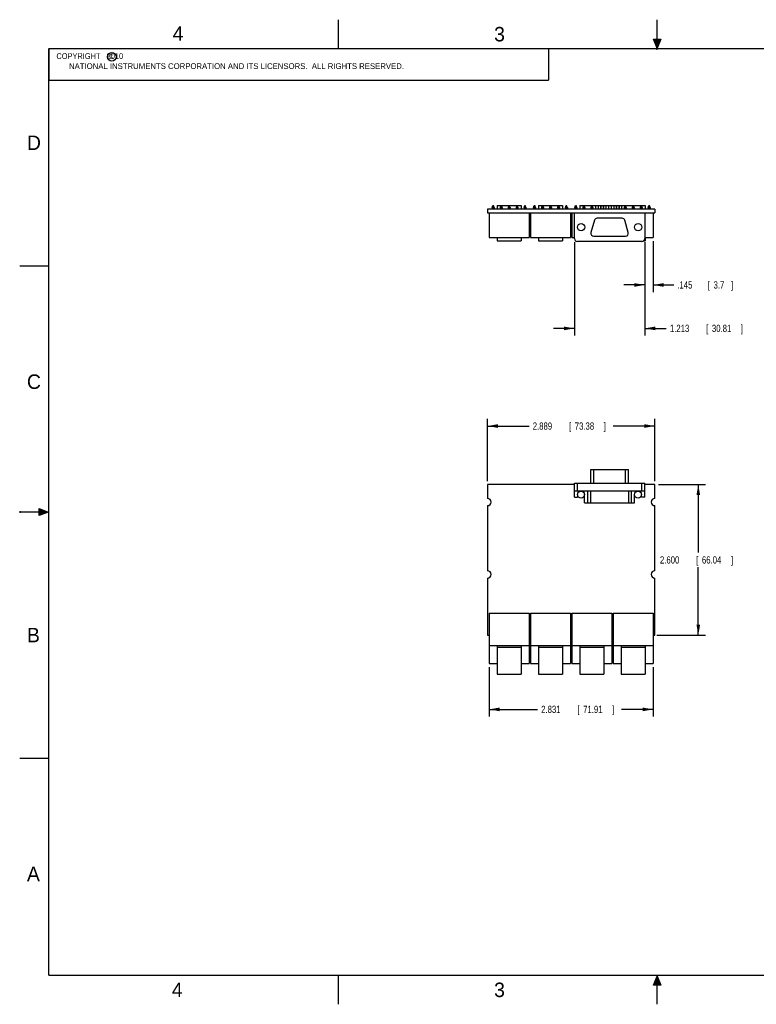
# Model space of a CAD drawing. Header units: inches. Extents: x 0 to 22, y 0 to 17.
# Tile 1 of 9: x 0 to 12.7, y 0 to 17. Entities that reach past the tile are written whole.
import ezdxf

# ---------------------------------------------------------------- set-up
doc = ezdxf.new("R2010")
doc.units = ezdxf.units.IN
doc.header["$LTSCALE"] = 1.21
doc.header["$MEASUREMENT"] = 0
doc.layers.get('0').update_dxf_attribs({"linetype": 'CONTINUOUS'})
doc.layers.add('DIMENSIONS', color=7, linetype='CONTINUOUS')
doc.styles.get("Standard").update_dxf_attribs({"font": 'txt', "width": 0.8})
doc.dimstyles.new('DIMSTYLE_1', dxfattribs={"dimtxt": 0.125, "dimasz": 0.18, "dimexe": 0.18, "dimexo": 0.0625, "dimgap": 0.09, "dimtad": 0, "dimtih": 1, "dimtoh": 1, "dimdec": 3, "dimzin": 4, "dimdsep": 46, "dimtxsty": 'STANDARD', "dimblk": '_FILLED', "dimblk1": '_FILLED', "dimblk2": '_FILLED', "dimcen": 0.09, "dimadec": 0, "dimazin": 0, "dimtp": 0.01, "dimtm": 0.01, "dimtfac": 1, "dimtdec": 3, "dimtofl": 0, "dimtmove": 0, "dimatfit": 3, "dimldrblk": '_FILLED', "dimfxl": 1, "dimtolj": 1, "dimtzin": 4, "dimarcsym": 0})

# ---------------------------------------------------------------- blocks, each defined once
blk = doc.blocks.new('_FILLED')
at = {"color": 0, "linetype": 'BYBLOCK'}
blk.add_solid([(0, 0), (-1, 0.174), (-1, -0.174)], dxfattribs=at)
blk = doc.blocks.new('*D0')
at = {"layer": 'DIMENSIONS', "color": 2, "linetype": 'CONTINUOUS'}
for p, q in [((8.072, 9.035), (8.072, 10.109)), ((10.961, 9.035), (10.961, 10.109)), ((8.072, 9.984), (8.792, 9.984)), ((10.961, 9.984), (10.242, 9.984))]:
    blk.add_line(p, q, dxfattribs=at)
at = {"layer": 'DIMENSIONS', "color": 2, "linetype": 'CONTINUOUS', "xscale": 0.18, "yscale": 0.18, "zscale": 0.18, "rotation": 180}
blk.add_blockref('_FILLED', (8.072, 9.984), dxfattribs=at)
at = {"layer": 'DIMENSIONS', "color": 2, "linetype": 'CONTINUOUS', "xscale": 0.18, "yscale": 0.18, "zscale": 0.18}
blk.add_blockref('_FILLED', (10.961, 9.984), dxfattribs=at)
at = {"layer": 'DIMENSIONS', "color": 2, "linetype": 'CONTINUOUS', "width": 0.8}
for s, p in [('2.889', (8.854, 9.921)), ('[', (9.479, 9.921)), ('73.38', (9.579, 9.921)), (']', (10.079, 9.921))]:
    blk.add_text(s, height=0.125, dxfattribs=at).set_placement(p)
blk = doc.blocks.new('*D1')
at = {"layer": 'DIMENSIONS', "color": 2, "linetype": 'CONTINUOUS'}
for p, q in [((11.024, 8.973), (11.836, 8.973)), ((11.711, 8.973), (11.711, 7.798)), ((11.711, 6.373), (11.711, 7.548)), ((10.995, 6.373), (11.836, 6.373))]:
    blk.add_line(p, q, dxfattribs=at)
at = {"layer": 'DIMENSIONS', "color": 2, "linetype": 'CONTINUOUS', "xscale": 0.18, "yscale": 0.18, "zscale": 0.18}
for p, rotation in [((11.711, 8.973), 90), ((11.711, 6.373), 270)]:
    blk.add_blockref('_FILLED', p, dxfattribs=dict(at, rotation=rotation))
at = {"layer": 'DIMENSIONS', "color": 2, "linetype": 'CONTINUOUS', "width": 0.8}
for s, p in [('2.600', (11.049, 7.61)), ('[', (11.674, 7.61)), ('66.04', (11.774, 7.61)), (']', (12.274, 7.61))]:
    blk.add_text(s, height=0.125, dxfattribs=at).set_placement(p)
blk = doc.blocks.new('*D2')
at = {"layer": 'DIMENSIONS', "color": 2, "linetype": 'CONTINUOUS'}
for p, q in [((10.787, 13.158), (10.787, 12.295)), ((10.932, 13.177), (10.932, 12.295)), ((10.787, 12.42), (10.427, 12.42)), ((10.932, 12.42), (11.287, 12.42))]:
    blk.add_line(p, q, dxfattribs=at)
at = {"layer": 'DIMENSIONS', "color": 2, "linetype": 'CONTINUOUS', "xscale": 0.18, "yscale": 0.18, "zscale": 0.18}
blk.add_blockref('_FILLED', (10.787, 12.42), dxfattribs=at)
at = {"layer": 'DIMENSIONS', "color": 2, "linetype": 'CONTINUOUS', "xscale": 0.18, "yscale": 0.18, "zscale": 0.18, "rotation": 180}
blk.add_blockref('_FILLED', (10.932, 12.42), dxfattribs=at)
at = {"layer": 'DIMENSIONS', "color": 2, "linetype": 'CONTINUOUS', "width": 0.8}
for s, p in [('.145', (11.349, 12.358)), ('[', (11.874, 12.358)), ('3.7', (11.974, 12.358)), (']', (12.274, 12.358))]:
    blk.add_text(s, height=0.125, dxfattribs=at).set_placement(p)
blk = doc.blocks.new('*D3')
at = {"layer": 'DIMENSIONS', "color": 2, "linetype": 'CONTINUOUS'}
for p, q in [((9.574, 13.158), (9.574, 11.545)), ((10.787, 13.158), (10.787, 11.545)), ((9.574, 11.67), (9.214, 11.67)), ((10.787, 11.67), (11.158, 11.67))]:
    blk.add_line(p, q, dxfattribs=at)
at = {"layer": 'DIMENSIONS', "color": 2, "linetype": 'CONTINUOUS', "xscale": 0.18, "yscale": 0.18, "zscale": 0.18}
blk.add_blockref('_FILLED', (9.574, 11.67), dxfattribs=at)
at = {"layer": 'DIMENSIONS', "color": 2, "linetype": 'CONTINUOUS', "xscale": 0.18, "yscale": 0.18, "zscale": 0.18, "rotation": 180}
blk.add_blockref('_FILLED', (10.787, 11.67), dxfattribs=at)
at = {"layer": 'DIMENSIONS', "color": 2, "linetype": 'CONTINUOUS', "width": 0.8}
for s, p in [('1.213', (11.221, 11.608)), ('[', (11.846, 11.608)), ('30.81', (11.946, 11.608)), (']', (12.446, 11.608))]:
    blk.add_text(s, height=0.125, dxfattribs=at).set_placement(p)
blk = doc.blocks.new('*D6')
at = {"layer": 'DIMENSIONS', "color": 2, "linetype": 'CONTINUOUS'}
for p, q in [((8.101, 5.821), (8.101, 4.967)), ((10.932, 5.821), (10.932, 4.967)), ((8.101, 5.092), (8.937, 5.092)), ((10.932, 5.092), (10.387, 5.092))]:
    blk.add_line(p, q, dxfattribs=at)
at = {"layer": 'DIMENSIONS', "color": 2, "linetype": 'CONTINUOUS', "xscale": 0.18, "yscale": 0.18, "zscale": 0.18, "rotation": 180}
blk.add_blockref('_FILLED', (8.101, 5.092), dxfattribs=at)
at = {"layer": 'DIMENSIONS', "color": 2, "linetype": 'CONTINUOUS', "xscale": 0.18, "yscale": 0.18, "zscale": 0.18}
blk.add_blockref('_FILLED', (10.932, 5.092), dxfattribs=at)
at = {"layer": 'DIMENSIONS', "color": 2, "linetype": 'CONTINUOUS', "width": 0.8}
for s, p in [('2.831', (8.999, 5.03)), ('[', (9.624, 5.03)), ('71.91', (9.724, 5.03)), (']', (10.224, 5.03))]:
    blk.add_text(s, height=0.125, dxfattribs=at).set_placement(p)

msp = doc.modelspace()

# ---------------------------------------------------------------- hatches: boundary and pattern name
at = {"linetype": 'CONTINUOUS'}
for points in [[(11, 16.51), (10.9375, 16.6663), (11.0625, 16.6663)], [(0.3337, 8.5625), (0.49, 8.5), (0.3337, 8.4375)], [(10.9375, 0.3287), (11, 0.485), (11.0625, 0.3287)]]:
    msp.add_hatch(color=2, dxfattribs=at).paths.add_polyline_path(points)

# ---------------------------------------------------------------- linework, layer by layer
at = {"color": 2, "linetype": 'CONTINUOUS'}
for p, q in [((5.5, 16.5), (5.5, 17)), ((11, 16.485), (11, 17)), ((11, 16.51), (10.9375, 16.6663)), ((10.9375, 16.6663), (11.0625, 16.6663)), ((11.0625, 16.6663), (11, 16.51)), ((0.4999, 16.5), (9.1249, 16.5)), ((0.4999, 16.5), (0.4999, 15.9531)), ((9.1249, 16.5), (9.1249, 15.9531)), ((11.015, 16.515), (10.985, 16.485)), ((10.985, 16.485), (11, 16.515)), ((11, 16.485), (11.015, 16.515)), ((0.4999, 15.9531), (9.1249, 15.9531)), ((0, 12.75), (0.5, 12.75)), ((0, 8.515), (0, 8.485)), ((0.3337, 8.4375), (0.3337, 8.5625)), ((0.3337, 8.5625), (0.49, 8.5)), ((0.49, 8.5), (0, 8.5)), ((0.49, 8.5), (0.3337, 8.4375)), ((0, 4.25), (0.5, 4.25)), ((5.5, 0), (5.5, 0.5)), ((10.9375, 0.3287), (11, 0.485)), ((11, 0.485), (11.0625, 0.3287)), ((11, 0), (11, 0.485)), ((11.0625, 0.3287), (10.9375, 0.3287))]:
    msp.add_line(p, q, dxfattribs=at)
at = {"color": 7, "linetype": 'CONTINUOUS'}
for p, q in [((8.1545, 13.7579), (8.1663, 13.7903)), ((8.1663, 13.7903), (8.1742, 13.7903)), ((8.186, 13.7579), (8.1742, 13.7903)), ((8.2391, 13.7943), (8.2391, 13.7264)), ((8.2391, 13.7943), (8.6525, 13.7943)), ((8.3041, 13.7903), (8.2923, 13.7579)), ((8.3041, 13.7903), (8.3119, 13.7903)), ((8.3238, 13.7579), (8.3119, 13.7903)), ((8.4419, 13.7903), (8.4301, 13.7579)), ((8.4419, 13.7903), (8.4497, 13.7903)), ((8.4616, 13.7579), (8.4497, 13.7903)), ((8.5797, 13.7903), (8.5679, 13.7579)), ((8.5797, 13.7903), (8.5875, 13.7903)), ((8.5993, 13.7579), (8.5875, 13.7903)), ((8.6525, 13.7943), (8.6525, 13.7264)), ((8.7056, 13.7579), (8.7175, 13.7903)), ((8.7175, 13.7903), (8.7253, 13.7903)), ((8.7371, 13.7579), (8.7253, 13.7903)), ((8.8685, 13.7579), (8.8803, 13.7903)), ((8.8803, 13.7903), (8.8882, 13.7903)), ((8.9, 13.7579), (8.8882, 13.7903)), ((8.9531, 13.7943), (8.9531, 13.7264)), ((8.9531, 13.7943), (9.3665, 13.7943)), ((9.0181, 13.7903), (9.0063, 13.7579)), ((9.0181, 13.7903), (9.0259, 13.7903)), ((9.0378, 13.7579), (9.0259, 13.7903)), ((9.1559, 13.7903), (9.1441, 13.7579)), ((9.1559, 13.7903), (9.1637, 13.7903)), ((9.1756, 13.7579), (9.1637, 13.7903)), ((9.2937, 13.7903), (9.2819, 13.7579)), ((9.2937, 13.7903), (9.3015, 13.7903)), ((9.3133, 13.7579), (9.3015, 13.7903)), ((9.3665, 13.7943), (9.3665, 13.7264)), ((9.4196, 13.7579), (9.4315, 13.7903)), ((9.4315, 13.7903), (9.4393, 13.7903)), ((9.4511, 13.7579), (9.4393, 13.7903)), ((9.5825, 13.7579), (9.5943, 13.7903)), ((9.5943, 13.7903), (9.6022, 13.7903)), ((9.614, 13.7579), (9.6022, 13.7903)), ((9.6671, 13.7943), (9.6671, 13.7264)), ((9.6671, 13.7943), (10.0805, 13.7943)), ((9.7321, 13.7903), (9.7203, 13.7579)), ((9.7321, 13.7903), (9.7399, 13.7903)), ((9.7518, 13.7579), (9.7399, 13.7903)), ((9.8699, 13.7903), (9.8581, 13.7579)), ((9.8699, 13.7903), (9.8777, 13.7903)), ((9.8896, 13.7579), (9.8777, 13.7903)), ((9.9438, 13.7894), (9.9868, 13.7894)), ((9.9438, 13.7264), (9.9438, 13.7894)), ((9.9868, 13.7264), (9.9868, 13.7894)), ((9.9888, 13.7894), (10.0318, 13.7894)), ((9.9888, 13.7264), (9.9888, 13.7894)), ((10.0077, 13.7903), (10.0073, 13.7894)), ((10.0077, 13.7903), (10.0155, 13.7903)), ((10.0159, 13.7894), (10.0155, 13.7903)), ((10.0318, 13.7264), (10.0318, 13.7894)), ((10.0338, 13.7894), (10.0768, 13.7894)), ((10.0338, 13.7264), (10.0338, 13.7894)), ((10.0768, 13.7264), (10.0768, 13.7894)), ((10.0788, 13.7894), (10.1218, 13.7894)), ((10.0788, 13.7264), (10.0788, 13.7894)), ((10.0805, 13.7943), (10.0805, 13.7894)), ((10.1218, 13.7264), (10.1218, 13.7894)), ((10.1238, 13.7894), (10.1668, 13.7894)), ((10.1238, 13.7264), (10.1238, 13.7894)), ((10.1451, 13.7894), (10.1455, 13.7903)), ((10.1455, 13.7903), (10.1533, 13.7903)), ((10.1537, 13.7894), (10.1533, 13.7903)), ((10.1668, 13.7264), (10.1668, 13.7894)), ((10.1688, 13.7894), (10.2118, 13.7894)), ((10.1688, 13.7264), (10.1688, 13.7894)), ((10.2118, 13.7264), (10.2118, 13.7894)), ((10.2138, 13.7894), (10.2568, 13.7894)), ((10.2138, 13.7264), (10.2138, 13.7894)), ((10.2568, 13.7264), (10.2568, 13.7894)), ((10.2588, 13.7894), (10.3018, 13.7894)), ((10.2588, 13.7264), (10.2588, 13.7894)), ((10.3018, 13.7264), (10.3018, 13.7894)), ((10.3018, 13.7726), (10.3038, 13.7781)), ((10.3038, 13.7894), (10.3468, 13.7894)), ((10.3038, 13.7264), (10.3038, 13.7894)), ((10.3079, 13.7894), (10.3083, 13.7903)), ((10.3083, 13.7903), (10.3162, 13.7903)), ((10.3165, 13.7894), (10.3162, 13.7903)), ((10.3468, 13.7264), (10.3468, 13.7894)), ((10.3488, 13.7894), (10.3918, 13.7894)), ((10.3488, 13.7264), (10.3488, 13.7894)), ((10.3811, 13.7943), (10.7945, 13.7943)), ((10.3811, 13.7943), (10.3811, 13.7894)), ((10.3918, 13.7264), (10.3918, 13.7894)), ((10.4461, 13.7903), (10.4343, 13.7579)), ((10.4461, 13.7903), (10.4539, 13.7903)), ((10.4658, 13.7579), (10.4539, 13.7903)), ((10.5839, 13.7903), (10.5721, 13.7579)), ((10.5839, 13.7903), (10.5917, 13.7903)), ((10.6036, 13.7579), (10.5917, 13.7903)), ((10.7217, 13.7903), (10.7099, 13.7579)), ((10.7217, 13.7903), (10.7295, 13.7903)), ((10.7413, 13.7579), (10.7295, 13.7903)), ((10.7945, 13.7943), (10.7945, 13.7264)), ((10.8476, 13.7579), (10.8595, 13.7903)), ((10.8595, 13.7903), (10.8673, 13.7903)), ((10.8791, 13.7579), (10.8673, 13.7903)), ((8.0723, 13.7264), (8.0723, 13.6644)), ((10.9613, 13.7264), (8.0723, 13.7264)), ((8.0723, 13.6644), (10.9613, 13.6644)), ((8.1013, 13.6644), (8.1013, 13.2392)), ((8.1545, 13.7579), (8.1545, 13.7264)), ((8.1584, 13.7579), (8.1584, 13.7264)), ((8.182, 13.7579), (8.1584, 13.7579)), ((8.182, 13.7579), (8.182, 13.7264)), ((8.186, 13.7579), (8.186, 13.7264)), ((8.2923, 13.7579), (8.2923, 13.7264)), ((8.2962, 13.7579), (8.2962, 13.7264)), ((8.3198, 13.7579), (8.2962, 13.7579)), ((8.3198, 13.7579), (8.3198, 13.7264)), ((8.3238, 13.7579), (8.3238, 13.7264)), ((8.4301, 13.7579), (8.4301, 13.7264)), ((8.434, 13.7579), (8.434, 13.7264)), ((8.4576, 13.7579), (8.434, 13.7579)), ((8.4576, 13.7579), (8.4576, 13.7264)), ((8.4616, 13.7579), (8.4616, 13.7264)), ((8.5679, 13.7579), (8.5679, 13.7264)), ((8.5718, 13.7579), (8.5718, 13.7264)), ((8.5954, 13.7579), (8.5718, 13.7579)), ((8.5954, 13.7579), (8.5954, 13.7264)), ((8.5993, 13.7579), (8.5993, 13.7264)), ((8.7056, 13.7579), (8.7056, 13.7264)), ((8.7096, 13.7579), (8.7096, 13.7264)), ((8.7332, 13.7579), (8.7096, 13.7579)), ((8.7332, 13.7579), (8.7332, 13.7264)), ((8.7371, 13.7579), (8.7371, 13.7264)), ((8.7903, 13.6644), (8.7903, 13.2392)), ((8.8153, 13.6644), (8.8153, 13.2392)), ((8.8685, 13.7579), (8.8685, 13.7264)), ((8.8724, 13.7579), (8.8724, 13.7264)), ((8.896, 13.7579), (8.8724, 13.7579)), ((8.896, 13.7579), (8.896, 13.7264)), ((8.9, 13.7579), (8.9, 13.7264)), ((9.0063, 13.7579), (9.0063, 13.7264)), ((9.0102, 13.7579), (9.0102, 13.7264)), ((9.0338, 13.7579), (9.0102, 13.7579)), ((9.0338, 13.7579), (9.0338, 13.7264)), ((9.0378, 13.7579), (9.0378, 13.7264)), ((9.1441, 13.7579), (9.1441, 13.7264)), ((9.148, 13.7579), (9.148, 13.7264)), ((9.1716, 13.7579), (9.148, 13.7579)), ((9.1716, 13.7579), (9.1716, 13.7264)), ((9.1756, 13.7579), (9.1756, 13.7264)), ((9.2819, 13.7579), (9.2819, 13.7264)), ((9.2858, 13.7579), (9.2858, 13.7264)), ((9.3094, 13.7579), (9.2858, 13.7579)), ((9.3094, 13.7579), (9.3094, 13.7264)), ((9.3133, 13.7579), (9.3133, 13.7264)), ((9.4196, 13.7579), (9.4196, 13.7264)), ((9.4236, 13.7579), (9.4236, 13.7264)), ((9.4472, 13.7579), (9.4236, 13.7579)), ((9.4472, 13.7579), (9.4472, 13.7264)), ((9.4511, 13.7579), (9.4511, 13.7264)), ((9.5043, 13.6644), (9.5043, 13.2392)), ((9.5293, 13.6644), (9.5293, 13.2392)), ((9.5738, 13.2204), (9.5738, 13.6644)), ((9.5825, 13.7579), (9.5825, 13.7264)), ((9.5864, 13.7579), (9.5864, 13.7264)), ((9.61, 13.7579), (9.5864, 13.7579)), ((9.61, 13.7579), (9.61, 13.7264)), ((9.614, 13.7579), (9.614, 13.7264)), ((9.7203, 13.7579), (9.7203, 13.7264)), ((9.7242, 13.7579), (9.7242, 13.7264)), ((9.7478, 13.7579), (9.7242, 13.7579)), ((9.7478, 13.7579), (9.7478, 13.7264)), ((9.7518, 13.7579), (9.7518, 13.7264)), ((9.8581, 13.7579), (9.8581, 13.7264)), ((9.8856, 13.7579), (9.862, 13.7579)), ((9.862, 13.7579), (9.862, 13.7264)), ((9.8856, 13.7579), (9.8856, 13.7264)), ((9.8896, 13.7579), (9.8896, 13.7264)), ((10.3038, 13.7579), (10.3018, 13.7579)), ((10.4343, 13.7579), (10.4343, 13.7264)), ((10.4618, 13.7579), (10.4382, 13.7579)), ((10.4382, 13.7579), (10.4382, 13.7264)), ((10.4618, 13.7579), (10.4618, 13.7264)), ((10.4658, 13.7579), (10.4658, 13.7264)), ((10.5721, 13.7579), (10.5721, 13.7264)), ((10.5996, 13.7579), (10.576, 13.7579)), ((10.576, 13.7579), (10.576, 13.7264)), ((10.5996, 13.7579), (10.5996, 13.7264)), ((10.6036, 13.7579), (10.6036, 13.7264)), ((10.7099, 13.7579), (10.7099, 13.7264)), ((10.7374, 13.7579), (10.7138, 13.7579)), ((10.7138, 13.7579), (10.7138, 13.7264)), ((10.7374, 13.7579), (10.7374, 13.7264)), ((10.7413, 13.7579), (10.7413, 13.7264)), ((10.7868, 13.6644), (10.7868, 13.2204)), ((10.8476, 13.7579), (10.8476, 13.7264)), ((10.8752, 13.7579), (10.8516, 13.7579)), ((10.8516, 13.7579), (10.8516, 13.7264)), ((10.8752, 13.7579), (10.8752, 13.7264)), ((10.8791, 13.7579), (10.8791, 13.7264)), ((10.9323, 13.6644), (10.9323, 13.2392)), ((10.9613, 13.7264), (10.9613, 13.6644)), ((9.9178, 13.5363), (9.8588, 13.3253)), ((10.3947, 13.5729), (9.966, 13.5729)), ((10.5018, 13.3253), (10.4428, 13.5363)), ((9.907, 13.2619), (10.4537, 13.2619)), ((8.1013, 13.2392), (8.7903, 13.2392)), ((8.2391, 13.2392), (8.2391, 13.1801)), ((8.2391, 13.1801), (8.6525, 13.1801)), ((8.6525, 13.2392), (8.6525, 13.1801)), ((8.8153, 13.2392), (9.5043, 13.2392)), ((8.9531, 13.2392), (8.9531, 13.1801)), ((8.9531, 13.1801), (9.3665, 13.1801)), ((9.3665, 13.2392), (9.3665, 13.1801)), ((9.5293, 13.2392), (9.5738, 13.2392)), ((10.7368, 13.1704), (9.6238, 13.1704)), ((10.7662, 13.1801), (10.7945, 13.1801)), ((10.7868, 13.2392), (10.9323, 13.2392)), ((10.7945, 13.2392), (10.7945, 13.1801)), ((9.857, 8.9976), (9.857, 9.2336)), ((9.857, 9.2336), (10.5037, 9.2336)), ((9.907, 8.9976), (9.907, 9.2336)), ((10.4537, 8.9976), (10.4537, 9.2336)), ((10.5037, 8.9976), (10.5037, 9.2336)), ((8.0723, 8.9726), (8.0723, 8.7351)), ((9.5738, 8.9726), (8.0723, 8.9726)), ((9.5738, 8.7586), (9.5738, 8.9976)), ((9.5738, 8.9976), (10.7868, 8.9976)), ((9.5738, 8.8676), (10.7868, 8.8676)), ((9.6238, 8.8676), (9.6238, 8.9976)), ((9.8053, 8.6586), (9.8053, 8.8676)), ((9.8553, 8.6586), (9.8553, 8.8676)), ((10.5053, 8.8676), (10.5053, 8.6586)), ((10.5553, 8.8676), (10.5553, 8.6586)), ((10.7368, 8.8676), (10.7368, 8.9976)), ((10.7868, 8.7586), (10.7868, 8.9976)), ((10.9613, 8.9726), (10.7868, 8.9726)), ((10.9613, 8.7351), (10.9613, 8.9726)), ((9.5738, 8.7586), (9.6283, 8.7586)), ((9.6283, 8.8006), (9.6283, 8.7586)), ((9.7483, 8.6586), (9.7483, 8.8006)), ((10.6123, 8.6586), (10.6123, 8.8006)), ((10.7323, 8.7586), (10.7323, 8.8006)), ((10.7868, 8.7586), (10.7323, 8.7586)), ((8.0723, 8.6101), (8.0723, 7.4851)), ((9.7483, 8.6586), (10.6123, 8.6586)), ((10.9613, 7.4851), (10.9613, 8.6101)), ((8.0723, 7.3601), (8.0723, 6.3726)), ((10.9613, 6.3726), (10.9613, 7.3601)), ((8.1013, 6.7556), (8.1013, 5.8836)), ((8.1013, 6.7556), (8.7903, 6.7556)), ((8.7903, 6.7556), (8.7903, 5.8836)), ((8.8153, 6.7556), (8.8153, 5.8836)), ((8.8153, 6.7556), (9.5043, 6.7556)), ((9.5043, 6.7556), (9.5043, 5.8836)), ((9.5293, 6.7556), (10.2183, 6.7556)), ((9.5293, 6.7556), (9.5293, 5.8836)), ((10.2183, 6.7556), (10.2183, 5.8836)), ((10.2433, 6.7556), (10.9323, 6.7556)), ((10.2433, 6.7556), (10.2433, 5.8836)), ((10.9323, 6.7556), (10.9323, 5.8836)), ((8.0723, 6.3726), (8.1013, 6.3726)), ((8.7903, 6.3726), (8.8153, 6.3726)), ((9.5043, 6.3726), (9.5293, 6.3726)), ((10.2183, 6.3726), (10.2433, 6.3726)), ((10.9323, 6.3726), (10.9613, 6.3726)), ((8.1013, 6.1966), (8.7903, 6.1966)), ((8.2391, 6.1966), (8.2391, 5.6985)), ((8.2391, 6.167), (8.6525, 6.167)), ((8.6525, 6.1966), (8.6525, 5.6985)), ((8.8153, 6.1966), (9.5043, 6.1966)), ((8.9531, 6.1966), (8.9531, 5.6985)), ((8.9531, 6.167), (9.3665, 6.167)), ((9.3665, 6.1966), (9.3665, 5.6985)), ((9.5293, 6.1966), (10.2183, 6.1966)), ((9.6671, 6.1966), (9.6671, 5.6985)), ((9.6671, 6.167), (10.0805, 6.167)), ((10.0805, 6.1966), (10.0805, 5.6985)), ((10.2433, 6.1966), (10.9323, 6.1966)), ((10.3811, 6.1966), (10.3811, 5.6985)), ((10.3811, 6.167), (10.7945, 6.167)), ((10.7945, 6.1966), (10.7945, 5.6985)), ((8.1013, 5.8836), (8.2391, 5.8836)), ((8.6525, 5.8836), (8.7903, 5.8836)), ((8.8153, 5.8836), (8.9531, 5.8836)), ((9.3665, 5.8836), (9.5043, 5.8836)), ((9.5293, 5.8836), (9.6671, 5.8836)), ((10.0805, 5.8836), (10.2183, 5.8836)), ((10.2433, 5.8836), (10.3811, 5.8836)), ((10.7945, 5.8836), (10.9323, 5.8836)), ((8.2391, 5.6985), (8.6525, 5.6985)), ((8.9531, 5.6985), (9.3665, 5.6985)), ((9.6671, 5.6985), (10.0805, 5.6985)), ((10.3811, 5.6985), (10.7945, 5.6985))]:
    msp.add_line(p, q, dxfattribs=at)
at = {"color": 7, "linetype": 'CONTINUOUS', "const_width": 0.02}
for points in [[(0.5, 16.5), (0.5, 0.5)], [(21.5, 16.5), (0.5, 16.5)], [(0.5, 0.5), (21.5, 0.5)]]:
    msp.add_lwpolyline(points, dxfattribs=at)
at = {"color": 2, "linetype": 'CONTINUOUS'}
msp.add_circle((1.5893, 16.359), 0.0754, dxfattribs=at)
at = {"color": 7, "linetype": 'CONTINUOUS'}
for centre, radius in [((9.6883, 13.4174), 0.0625), ((10.6723, 13.4174), 0.0625), ((9.6883, 8.8006), 0.06), ((10.6723, 8.8006), 0.06)]:
    msp.add_circle(centre, radius, dxfattribs=at)
for centre, radius, start, end in [((9.966, 13.5229), 0.05, 90, 164.3779), ((10.3947, 13.5229), 0.05, 15.6221, 90), ((9.907, 13.3119), 0.05, 164.3779, 270), ((10.4537, 13.3119), 0.05, 270, 15.6221), ((9.6238, 13.2204), 0.05, 180, 270), ((10.7368, 13.2204), 0.05, 270, 360), ((8.0723, 8.6726), 0.0625, 270, 90), ((10.9613, 8.6726), 0.0625, 90, 270), ((8.0723, 7.4226), 0.0625, 270, 90), ((10.9613, 7.4226), 0.0625, 90, 270)]:
    msp.add_arc(centre, radius, start, end, dxfattribs=at)
for points, knots in [([(8.1584, 13.7579), (8.1581, 13.7584), (8.1576, 13.7595), (8.1569, 13.7612), (8.1565, 13.7623), (8.1563, 13.7629)], [0, 0, 0, 0, 0.3239453, 0.6572554, 1, 1, 1, 1]), ([(8.1841, 13.7629), (8.1839, 13.7623), (8.1835, 13.7612), (8.1828, 13.7595), (8.1823, 13.7584), (8.182, 13.7579)], [0, 0, 0, 0, 0.3427446, 0.6760547, 1, 1, 1, 1]), ([(8.2962, 13.7579), (8.2959, 13.7584), (8.2954, 13.7595), (8.2947, 13.7612), (8.2943, 13.7623), (8.2941, 13.7629)], [0, 0, 0, 0, 0.3239453, 0.6572554, 1, 1, 1, 1]), ([(8.3219, 13.7629), (8.3217, 13.7623), (8.3213, 13.7612), (8.3206, 13.7595), (8.3201, 13.7584), (8.3198, 13.7579)], [0, 0, 0, 0, 0.3427446, 0.6760547, 1, 1, 1, 1]), ([(8.434, 13.7579), (8.4337, 13.7584), (8.4332, 13.7595), (8.4325, 13.7612), (8.4321, 13.7623), (8.4319, 13.7629)], [0, 0, 0, 0, 0.3239453, 0.6572554, 1, 1, 1, 1]), ([(8.4597, 13.7629), (8.4595, 13.7623), (8.4591, 13.7612), (8.4584, 13.7595), (8.4579, 13.7584), (8.4576, 13.7579)], [0, 0, 0, 0, 0.3427446, 0.6760547, 1, 1, 1, 1]), ([(8.5718, 13.7579), (8.5715, 13.7584), (8.571, 13.7595), (8.5703, 13.7612), (8.5699, 13.7623), (8.5697, 13.7629)], [0, 0, 0, 0, 0.3239453, 0.6572554, 1, 1, 1, 1]), ([(8.5975, 13.7629), (8.5973, 13.7623), (8.5969, 13.7612), (8.5962, 13.7595), (8.5957, 13.7584), (8.5954, 13.7579)], [0, 0, 0, 0, 0.3427446, 0.6760547, 1, 1, 1, 1]), ([(8.7096, 13.7579), (8.7093, 13.7584), (8.7088, 13.7595), (8.7081, 13.7612), (8.7077, 13.7623), (8.7075, 13.7629)], [0, 0, 0, 0, 0.3239453, 0.6572554, 1, 1, 1, 1]), ([(8.7353, 13.7629), (8.7351, 13.7623), (8.7347, 13.7612), (8.734, 13.7595), (8.7335, 13.7584), (8.7332, 13.7579)], [0, 0, 0, 0, 0.3427446, 0.6760547, 1, 1, 1, 1]), ([(8.8724, 13.7579), (8.8721, 13.7584), (8.8716, 13.7595), (8.8709, 13.7612), (8.8705, 13.7623), (8.8703, 13.7629)], [0, 0, 0, 0, 0.3239453, 0.6572554, 1, 1, 1, 1]), ([(8.8981, 13.7629), (8.8979, 13.7623), (8.8975, 13.7612), (8.8968, 13.7595), (8.8963, 13.7584), (8.896, 13.7579)], [0, 0, 0, 0, 0.3427446, 0.6760547, 1, 1, 1, 1]), ([(9.0102, 13.7579), (9.0099, 13.7584), (9.0094, 13.7595), (9.0087, 13.7612), (9.0083, 13.7623), (9.0081, 13.7629)], [0, 0, 0, 0, 0.3239453, 0.6572554, 1, 1, 1, 1]), ([(9.0359, 13.7629), (9.0357, 13.7623), (9.0353, 13.7612), (9.0346, 13.7595), (9.0341, 13.7584), (9.0338, 13.7579)], [0, 0, 0, 0, 0.3427446, 0.6760547, 1, 1, 1, 1]), ([(9.148, 13.7579), (9.1477, 13.7584), (9.1472, 13.7595), (9.1465, 13.7612), (9.1461, 13.7623), (9.1459, 13.7629)], [0, 0, 0, 0, 0.3239453, 0.6572554, 1, 1, 1, 1]), ([(9.1737, 13.7629), (9.1735, 13.7623), (9.1731, 13.7612), (9.1724, 13.7595), (9.1719, 13.7584), (9.1716, 13.7579)], [0, 0, 0, 0, 0.3427446, 0.6760547, 1, 1, 1, 1]), ([(9.2858, 13.7579), (9.2855, 13.7584), (9.285, 13.7595), (9.2843, 13.7612), (9.2839, 13.7623), (9.2837, 13.7629)], [0, 0, 0, 0, 0.3239453, 0.6572554, 1, 1, 1, 1]), ([(9.3115, 13.7629), (9.3113, 13.7623), (9.3109, 13.7612), (9.3102, 13.7595), (9.3097, 13.7584), (9.3094, 13.7579)], [0, 0, 0, 0, 0.3427446, 0.6760547, 1, 1, 1, 1]), ([(9.4236, 13.7579), (9.4233, 13.7584), (9.4228, 13.7595), (9.4221, 13.7612), (9.4217, 13.7623), (9.4215, 13.7629)], [0, 0, 0, 0, 0.3239453, 0.6572554, 1, 1, 1, 1]), ([(9.4493, 13.7629), (9.4491, 13.7623), (9.4487, 13.7612), (9.448, 13.7595), (9.4475, 13.7584), (9.4472, 13.7579)], [0, 0, 0, 0, 0.3427446, 0.6760547, 1, 1, 1, 1]), ([(9.5864, 13.7579), (9.5861, 13.7584), (9.5856, 13.7595), (9.5849, 13.7612), (9.5845, 13.7623), (9.5843, 13.7629)], [0, 0, 0, 0, 0.3239453, 0.6572554, 1, 1, 1, 1]), ([(9.6121, 13.7629), (9.6119, 13.7623), (9.6115, 13.7612), (9.6108, 13.7595), (9.6103, 13.7584), (9.61, 13.7579)], [0, 0, 0, 0, 0.3427446, 0.6760547, 1, 1, 1, 1]), ([(9.7242, 13.7579), (9.7239, 13.7584), (9.7234, 13.7595), (9.7227, 13.7612), (9.7223, 13.7623), (9.7221, 13.7629)], [0, 0, 0, 0, 0.3239453, 0.6572554, 1, 1, 1, 1]), ([(9.7499, 13.7629), (9.7497, 13.7623), (9.7493, 13.7612), (9.7486, 13.7595), (9.7481, 13.7584), (9.7478, 13.7579)], [0, 0, 0, 0, 0.3427446, 0.6760547, 1, 1, 1, 1]), ([(9.862, 13.7579), (9.8617, 13.7584), (9.8612, 13.7595), (9.8605, 13.7612), (9.8601, 13.7623), (9.8599, 13.7629)], [0, 0, 0, 0, 0.3239453, 0.6572554, 1, 1, 1, 1]), ([(9.8877, 13.7629), (9.8875, 13.7623), (9.8871, 13.7612), (9.8864, 13.7595), (9.8859, 13.7584), (9.8856, 13.7579)], [0, 0, 0, 0, 0.3427446, 0.6760547, 1, 1, 1, 1]), ([(10.4382, 13.7579), (10.4379, 13.7584), (10.4374, 13.7595), (10.4367, 13.7612), (10.4363, 13.7623), (10.4361, 13.7629)], [0, 0, 0, 0, 0.3239453, 0.6572554, 1, 1, 1, 1]), ([(10.4639, 13.7629), (10.4637, 13.7623), (10.4633, 13.7612), (10.4626, 13.7595), (10.4621, 13.7584), (10.4618, 13.7579)], [0, 0, 0, 0, 0.3427446, 0.6760547, 1, 1, 1, 1]), ([(10.576, 13.7579), (10.5757, 13.7584), (10.5752, 13.7595), (10.5745, 13.7612), (10.5741, 13.7623), (10.5739, 13.7629)], [0, 0, 0, 0, 0.3239453, 0.6572554, 1, 1, 1, 1]), ([(10.6017, 13.7629), (10.6015, 13.7623), (10.6011, 13.7612), (10.6004, 13.7595), (10.5999, 13.7584), (10.5996, 13.7579)], [0, 0, 0, 0, 0.3427446, 0.6760547, 1, 1, 1, 1]), ([(10.7138, 13.7579), (10.7135, 13.7584), (10.713, 13.7595), (10.7123, 13.7612), (10.7119, 13.7623), (10.7117, 13.7629)], [0, 0, 0, 0, 0.3239453, 0.6572554, 1, 1, 1, 1]), ([(10.7395, 13.7629), (10.7393, 13.7623), (10.7389, 13.7612), (10.7382, 13.7595), (10.7377, 13.7584), (10.7374, 13.7579)], [0, 0, 0, 0, 0.3427446, 0.6760547, 1, 1, 1, 1]), ([(10.8516, 13.7579), (10.8513, 13.7584), (10.8508, 13.7595), (10.8501, 13.7612), (10.8497, 13.7623), (10.8495, 13.7629)], [0, 0, 0, 0, 0.3239453, 0.6572554, 1, 1, 1, 1]), ([(10.8773, 13.7629), (10.8771, 13.7623), (10.8767, 13.7612), (10.876, 13.7595), (10.8755, 13.7584), (10.8752, 13.7579)], [0, 0, 0, 0, 0.3427446, 0.6760547, 1, 1, 1, 1])]:
    msp.add_open_spline(points, degree=3, knots=knots, dxfattribs=at)

# ---------------------------------------------------------------- texts
at = {"color": 2, "linetype": 'CONTINUOUS'}
for s, height, p in [('4', 0.25, (2.64, 16.6369)), ('3', 0.25, (8.1875, 16.625)), ('c', 0.1, (1.5463, 16.328)), ('NATIONAL INSTRUMENTS CORPORATION AND ITS LICENSORS.  ALL RIGHTS RESERVED.', 0.1, (0.851, 16.1482)), ('D', 0.25, (0.125, 14.75)), ('C', 0.25, (0.125, 10.625)), ('B', 0.25, (0.125, 6.25)), ('A', 0.25, (0.125, 2.125)), ('4', 0.25, (2.625, 0.125)), ('3', 0.25, (8.1875, 0.125))]:
    msp.add_text(s, height=height, dxfattribs=at).set_placement(p)
at = {"color": 2, "linetype": 'CONTINUOUS', "insert": (0.5624, 16.4219), "char_height": 0.1, "width": 1.44, "attachment_point": 1}
msp.add_mtext('  COPYRIGHT   2010', dxfattribs=at)

# ---------------------------------------------------------------- dimensions: what is measured, and where the dimension line sits
at = {"layer": 'DIMENSIONS', "color": 2, "linetype": 'CONTINUOUS'}
for base, p1, p2, angle, picture, middle in [((9.5738, 11.6704), (10.7868, 13.1579), (9.5738, 13.1579), 180, '*D3', (11.8833, 11.6704)), ((10.78682, 12.42036), (10.93229, 13.17666), (10.78682, 13.15786), 180, '*D2', (11.8615, 12.42036)), ((8.0723, 9.9836), (10.9613, 9.0351), (8.0723, 9.0351), 180, '*D0', (9.5168, 9.9836)), ((11.7113, 6.3726), (11.0238, 8.9726), (10.9948, 6.3726), 270, '*D1', (11.7113, 7.6726)), ((8.1013, 5.0923), (10.9323, 5.8211), (8.1013, 5.8211), 180, '*D6', (9.662, 5.0923))]:
    dim = msp.add_linear_dim(base=base, p1=p1, p2=p2, angle=angle, dimstyle='DIMSTYLE_1', dxfattribs=at)
    dim.commit()
    dim.dimension.update_dxf_attribs({"geometry": picture, "text_midpoint": middle, "dimtype": 160})

doc.saveas('drawing.dxf')
